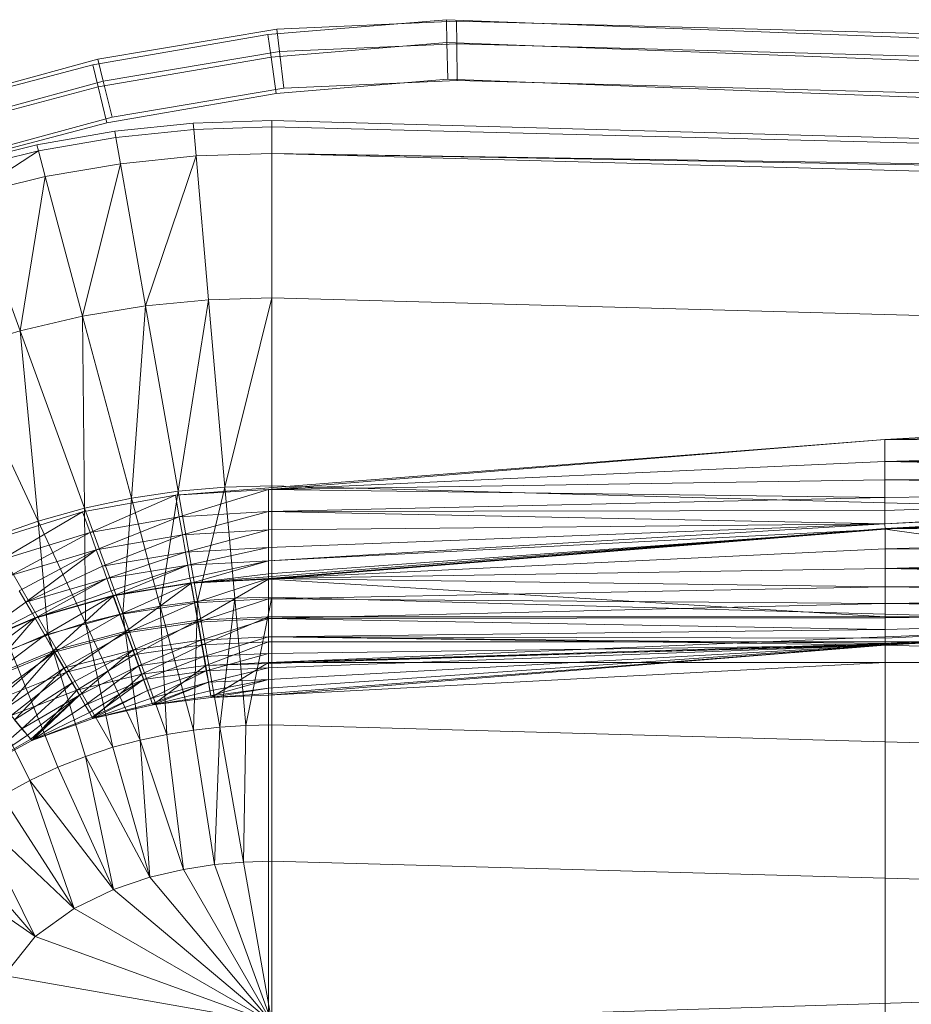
# Model space of a CAD drawing. Header units: metres. Extents: x 397.7 to 427.5, y 12.7 to 28.4.
# Tile 44 of 139: x 406.857 to 407.023, y 27.227 to 27.41. Entities that reach past the tile are written whole.
import ezdxf

# ---------------------------------------------------------------- set-up
doc = ezdxf.new("R2010")
doc.units = ezdxf.units.M
doc.layers.add('A-DETL-____-MBND', color=7, linetype='Continuous', lineweight=18)

# ---------------------------------------------------------------- blocks, each defined once
blk = doc.blocks.new('Family - Inodor P2-153281-05_CLI_AIGUA_P2')
at = {"layer": 'A-DETL-____-MBND', "color": 253, "true_color": 0xaaaaaa}
for p, q in [((0.2158, 0.38396), (0.24905, 0.38674)), ((0.2158, 0.38396), (0.24905, 0.38674)), ((0.25093, 0.38648), (0.21744, 0.38501)), ((0.25093, 0.38648), (0.21744, 0.38501)), ((0.24905, 0.38674), (0.24916, 0.38251)), ((0.24916, 0.38251), (0.24905, 0.38674)), ((0.24905, 0.38674), (0.31422, 0.38426)), ((0.24905, 0.38674), (0.31422, 0.38426)), ((0.40793, 0.38234), (0.25093, 0.38648)), ((0.25093, 0.38648), (0.25097, 0.38225)), ((0.40793, 0.38234), (0.25093, 0.38648)), ((0.25097, 0.38225), (0.25093, 0.38648)), ((0.18317, 0.37834), (0.2158, 0.38396)), ((0.18317, 0.37834), (0.2158, 0.38396)), ((0.21744, 0.38501), (0.18411, 0.3794)), ((0.21744, 0.38501), (0.18411, 0.3794)), ((0.2158, 0.38396), (0.2164, 0.37977)), ((0.2164, 0.37977), (0.2158, 0.38396)), ((0.21744, 0.38501), (0.21793, 0.3808)), ((0.21793, 0.3808), (0.21744, 0.38501)), ((0.31422, 0.38426), (0.50472, 0.37687)), ((0.31422, 0.38426), (0.50472, 0.37687)), ((0.2164, 0.37977), (0.24916, 0.38251)), ((0.2164, 0.37977), (0.24916, 0.38251)), ((0.25097, 0.38225), (0.21793, 0.3808)), ((0.25097, 0.38225), (0.21793, 0.3808)), ((0.24916, 0.38251), (0.24933, 0.37566)), ((0.24933, 0.37566), (0.24916, 0.38251)), ((0.24916, 0.38251), (0.31404, 0.38004)), ((0.24916, 0.38251), (0.31404, 0.38004)), ((0.40776, 0.37812), (0.25097, 0.38225)), ((0.25097, 0.38225), (0.25103, 0.37541)), ((0.40776, 0.37812), (0.25097, 0.38225)), ((0.25103, 0.37541), (0.25097, 0.38225)), ((0.18417, 0.37421), (0.2164, 0.37977)), ((0.18417, 0.37421), (0.2164, 0.37977)), ((0.21793, 0.3808), (0.18512, 0.37527)), ((0.21793, 0.3808), (0.18512, 0.37527)), ((0.2164, 0.37977), (0.21736, 0.37298)), ((0.21736, 0.37298), (0.2164, 0.37977)), ((0.21793, 0.3808), (0.21873, 0.37399)), ((0.21873, 0.37399), (0.21793, 0.3808)), ((0.31404, 0.38004), (0.50425, 0.37265)), ((0.31404, 0.38004), (0.50425, 0.37265)), ((0.15122, 0.3699), (0.18317, 0.37834)), ((0.15122, 0.3699), (0.18317, 0.37834)), ((0.18411, 0.3794), (0.15186, 0.3706)), ((0.18411, 0.3794), (0.15186, 0.3706)), ((0.18317, 0.37834), (0.18417, 0.37421)), ((0.18417, 0.37421), (0.18317, 0.37834)), ((0.18411, 0.3794), (0.18512, 0.37527)), ((0.18512, 0.37527), (0.18411, 0.3794)), ((0.15261, 0.36588), (0.18417, 0.37421)), ((0.15261, 0.36588), (0.18417, 0.37421)), ((0.18512, 0.37527), (0.15326, 0.36659)), ((0.18512, 0.37527), (0.15326, 0.36659)), ((0.18417, 0.37421), (0.18578, 0.36754)), ((0.18578, 0.36754), (0.18417, 0.37421)), ((0.18512, 0.37527), (0.18674, 0.3686)), ((0.18674, 0.3686), (0.18512, 0.37527)), ((0.24933, 0.37566), (0.21736, 0.37298)), ((0.24933, 0.37566), (0.21736, 0.37298)), ((0.24933, 0.37566), (0.21736, 0.37298)), ((0.21736, 0.37298), (0.24933, 0.37566)), ((0.25103, 0.37541), (0.21873, 0.37399)), ((0.25103, 0.37541), (0.21873, 0.37399)), ((0.31375, 0.3732), (0.24933, 0.37566)), ((0.31375, 0.3732), (0.24933, 0.37566)), ((0.31375, 0.3732), (0.24933, 0.37566)), ((0.24933, 0.37566), (0.31375, 0.3732)), ((0.40749, 0.37128), (0.25103, 0.37541)), ((0.40749, 0.37128), (0.25103, 0.37541)), ((0.21736, 0.37298), (0.18578, 0.36754)), ((0.21736, 0.37298), (0.18578, 0.36754)), ((0.21736, 0.37298), (0.18578, 0.36754)), ((0.18578, 0.36754), (0.21736, 0.37298)), ((0.21873, 0.37399), (0.18674, 0.3686)), ((0.21873, 0.37399), (0.18674, 0.3686)), ((0.5035, 0.36584), (0.31375, 0.3732)), ((0.5035, 0.36584), (0.31375, 0.3732)), ((0.5035, 0.36584), (0.31375, 0.3732)), ((0.31375, 0.3732), (0.5035, 0.36584)), ((0.18578, 0.36754), (0.15485, 0.35938)), ((0.18578, 0.36754), (0.15485, 0.35938)), ((0.18578, 0.36754), (0.15485, 0.35938)), ((0.15485, 0.35938), (0.18578, 0.36754)), ((0.18674, 0.3686), (0.15553, 0.36009)), ((0.18674, 0.3686), (0.15553, 0.36009)), ((0.18724, 0.36596), (0.20186, 0.36747)), ((0.20186, 0.36747), (0.21652, 0.36797)), ((0.20196, 0.36629), (0.20186, 0.36747)), ((0.21652, 0.36797), (0.21652, 0.36678)), ((0.21652, 0.36797), (0.7262, 0.35389)), ((0.1727, 0.36344), (0.18724, 0.36596)), ((0.18745, 0.36479), (0.18724, 0.36596)), ((0.20196, 0.36629), (0.18745, 0.36479)), ((0.21652, 0.36678), (0.20196, 0.36629)), ((0.20239, 0.36136), (0.20196, 0.36629)), ((0.7262, 0.35389), (0.21652, 0.36678)), ((0.21652, 0.36678), (0.21652, 0.36184)), ((0.1583, 0.35988), (0.1727, 0.36344)), ((0.17301, 0.36229), (0.1727, 0.36344)), ((0.18745, 0.36479), (0.17301, 0.36229)), ((0.1883, 0.35992), (0.18745, 0.36479)), ((0.17301, 0.36229), (0.1587, 0.35877)), ((0.17301, 0.36229), (0.16039, 0.35412)), ((0.17429, 0.35751), (0.17301, 0.36229)), ((0.20239, 0.36136), (0.1883, 0.35992)), ((0.20239, 0.36136), (0.19298, 0.33342)), ((0.21652, 0.36184), (0.20239, 0.36136)), ((0.20474, 0.33457), (0.20239, 0.36136)), ((0.7262, 0.35389), (0.21652, 0.36184)), ((0.7262, 0.35271), (0.21652, 0.36184)), ((0.7262, 0.34776), (0.21652, 0.36184)), ((0.21652, 0.33495), (0.21652, 0.36184)), ((0.1883, 0.35992), (0.17429, 0.35751)), ((0.1883, 0.35992), (0.18126, 0.3315)), ((0.19298, 0.33342), (0.1883, 0.35992)), ((0.17429, 0.35751), (0.16039, 0.35412)), ((0.17429, 0.35751), (0.16961, 0.32879)), ((0.18126, 0.3315), (0.17429, 0.35751)), ((0.16961, 0.32879), (0.16039, 0.35412)), ((0.20474, 0.33457), (0.19298, 0.33342)), ((0.20474, 0.33457), (0.19907, 0.29889)), ((0.21652, 0.33495), (0.20474, 0.33457)), ((0.20779, 0.29966), (0.20474, 0.33457)), ((0.21652, 0.33495), (0.20779, 0.29966)), ((0.7262, 0.32087), (0.21652, 0.33495)), ((0.21652, 0.29991), (0.21652, 0.33495)), ((0.19298, 0.33342), (0.18126, 0.3315)), ((0.19298, 0.33342), (0.19035, 0.29759)), ((0.19907, 0.29889), (0.19298, 0.33342)), ((0.18126, 0.3315), (0.16961, 0.32879)), ((0.19035, 0.29759), (0.18126, 0.3315)), ((0.18126, 0.3315), (0.18164, 0.29575)), ((0.16961, 0.32879), (0.15807, 0.32526)), ((0.18164, 0.29575), (0.16961, 0.32879)), ((0.16961, 0.32879), (0.17296, 0.29333)), ((0.17296, 0.29333), (0.15807, 0.32526)), ((0.44565, 0.31489), (0.33076, 0.30854)), ((0.44566, 0.31079), (0.33076, 0.30854)), ((0.44566, 0.31079), (0.33076, 0.30854)), ((0.33076, 0.30854), (0.19854, 0.29818)), ((0.33076, 0.30854), (0.21587, 0.2992)), ((0.33076, 0.30854), (0.21587, 0.2992)), ((0.44566, 0.30737), (0.33076, 0.30854)), ((0.33076, 0.30854), (0.44566, 0.30737)), ((0.33076, 0.30854), (0.33077, 0.30444)), ((0.33076, 0.30854), (0.33077, 0.30444)), ((0.44566, 0.30737), (0.33077, 0.30444)), ((0.44566, 0.30737), (0.33077, 0.30444)), ((0.33077, 0.30444), (0.21587, 0.2992)), ((0.33077, 0.30444), (0.21587, 0.2992)), ((0.44566, 0.30409), (0.33077, 0.30444)), ((0.33077, 0.30444), (0.44566, 0.30409)), ((0.33077, 0.30444), (0.44566, 0.30165)), ((0.33077, 0.30444), (0.44566, 0.30165)), ((0.33077, 0.30444), (0.33077, 0.30102)), ((0.33077, 0.30444), (0.33077, 0.30102)), ((0.33077, 0.30102), (0.21587, 0.2992)), ((0.33077, 0.30102), (0.21587, 0.2992)), ((0.44566, 0.30165), (0.33077, 0.30102)), ((0.44566, 0.30165), (0.33077, 0.30102)), ((0.44566, 0.2992), (0.33077, 0.30102)), ((0.33077, 0.30102), (0.44566, 0.2992)), ((0.33077, 0.30102), (0.33077, 0.29774)), ((0.33077, 0.30102), (0.33077, 0.29774)), ((0.21587, 0.2992), (0.19854, 0.29818)), ((0.21587, 0.2992), (0.19854, 0.29818)), ((0.20779, 0.29966), (0.19907, 0.29889)), ((0.21587, 0.2992), (0.19926, 0.29414)), ((0.21587, 0.2992), (0.19926, 0.29414)), ((0.20779, 0.29966), (0.20268, 0.27842)), ((0.21652, 0.29991), (0.20779, 0.29966)), ((0.2096, 0.27898), (0.20779, 0.29966)), ((0.33077, 0.29774), (0.21587, 0.2992)), ((0.21587, 0.2992), (0.33077, 0.29774)), ((0.21587, 0.2992), (0.21587, 0.2951)), ((0.21587, 0.2992), (0.21587, 0.2951)), ((0.7262, 0.28584), (0.21652, 0.29991)), ((0.21652, 0.27916), (0.21652, 0.29991)), ((0.44566, 0.2992), (0.33077, 0.29774)), ((0.44566, 0.2992), (0.33077, 0.29285)), ((0.44566, 0.2992), (0.33077, 0.29531)), ((0.44566, 0.2992), (0.33077, 0.29774)), ((0.44566, 0.2992), (0.33077, 0.29285)), ((0.44566, 0.2992), (0.33077, 0.29531)), ((0.19854, 0.29818), (0.18124, 0.29507)), ((0.19035, 0.29759), (0.18164, 0.29575)), ((0.19854, 0.29818), (0.18265, 0.29122)), ((0.19854, 0.29818), (0.18265, 0.29122)), ((0.19035, 0.29759), (0.18878, 0.27613)), ((0.19907, 0.29889), (0.19035, 0.29759)), ((0.19574, 0.27748), (0.19035, 0.29759)), ((0.19907, 0.29889), (0.19574, 0.27748)), ((0.19926, 0.29414), (0.19854, 0.29818)), ((0.19854, 0.29818), (0.19926, 0.29414)), ((0.20268, 0.27842), (0.19907, 0.29889)), ((0.33077, 0.29774), (0.21587, 0.2951)), ((0.33077, 0.29774), (0.21587, 0.2951)), ((0.44572, 0.2982), (0.33077, 0.29285)), ((0.44572, 0.2982), (0.33077, 0.29285)), ((0.33077, 0.29531), (0.33077, 0.29774)), ((0.33077, 0.29774), (0.33077, 0.29531)), ((0.44571, 0.29829), (0.33082, 0.29195)), ((0.44572, 0.2982), (0.33082, 0.29185)), ((0.44572, 0.2982), (0.33082, 0.29185)), ((0.18164, 0.29575), (0.17296, 0.29333)), ((0.18878, 0.27613), (0.18164, 0.29575)), ((0.18164, 0.29575), (0.1818, 0.27436)), ((0.18124, 0.29507), (0.16404, 0.28969)), ((0.18124, 0.29507), (0.16609, 0.28614)), ((0.18124, 0.29507), (0.16609, 0.28614)), ((0.18265, 0.29122), (0.18124, 0.29507)), ((0.18124, 0.29507), (0.18265, 0.29122)), ((0.19926, 0.29414), (0.18265, 0.29122)), ((0.19926, 0.29414), (0.18265, 0.29122)), ((0.19926, 0.29414), (0.18381, 0.28801)), ((0.19926, 0.29414), (0.18381, 0.28801)), ((0.21587, 0.2951), (0.19926, 0.29414)), ((0.21587, 0.2951), (0.19926, 0.29414)), ((0.19985, 0.29078), (0.19926, 0.29414)), ((0.19926, 0.29414), (0.19985, 0.29078)), ((0.21587, 0.2951), (0.19985, 0.29078)), ((0.21587, 0.2951), (0.19985, 0.29078)), ((0.33077, 0.29531), (0.21587, 0.2951)), ((0.33077, 0.29531), (0.21587, 0.2951)), ((0.33077, 0.29285), (0.21587, 0.2951)), ((0.21587, 0.2951), (0.33077, 0.29285)), ((0.21587, 0.2951), (0.21587, 0.29168)), ((0.21587, 0.2951), (0.21587, 0.29168)), ((0.33077, 0.29285), (0.33077, 0.29531)), ((0.33077, 0.29531), (0.33077, 0.29285)), ((0.44571, 0.29452), (0.33082, 0.29195)), ((0.44571, 0.29452), (0.33082, 0.29195)), ((0.17296, 0.29333), (0.16433, 0.29031)), ((0.1818, 0.27436), (0.17296, 0.29333)), ((0.17296, 0.29333), (0.17482, 0.27214)), ((0.21587, 0.29168), (0.19985, 0.29078)), ((0.21587, 0.29168), (0.19985, 0.29078)), ((0.21587, 0.29168), (0.20042, 0.28755)), ((0.21587, 0.29168), (0.20042, 0.28755)), ((0.33082, 0.29195), (0.20142, 0.28184)), ((0.33077, 0.29285), (0.21587, 0.29168)), ((0.33077, 0.29285), (0.21587, 0.28596)), ((0.33077, 0.29285), (0.21587, 0.2884)), ((0.33077, 0.29285), (0.21587, 0.29168)), ((0.33077, 0.29285), (0.21587, 0.28596)), ((0.33077, 0.29285), (0.21587, 0.2884)), ((0.33082, 0.29195), (0.21587, 0.28261)), ((0.33082, 0.29195), (0.21587, 0.28261)), ((0.33082, 0.29185), (0.21587, 0.28596)), ((0.33082, 0.29185), (0.21587, 0.28351)), ((0.33082, 0.29185), (0.21587, 0.28596)), ((0.33082, 0.29185), (0.21587, 0.28351)), ((0.21587, 0.2884), (0.21587, 0.29168)), ((0.21587, 0.29168), (0.21587, 0.2884)), ((0.33082, 0.29185), (0.21593, 0.28251)), ((0.33082, 0.29185), (0.21593, 0.28251)), ((0.33082, 0.29185), (0.33077, 0.29285)), ((0.33077, 0.29285), (0.33082, 0.29185)), ((0.44571, 0.29086), (0.33082, 0.29195)), ((0.33082, 0.29195), (0.44571, 0.29086)), ((0.33082, 0.29195), (0.33082, 0.28818)), ((0.33082, 0.29195), (0.33082, 0.28818)), ((0.44571, 0.27553), (0.33082, 0.29185)), ((0.33082, 0.29185), (0.33082, 0.27553)), ((0.33082, 0.29185), (0.44571, 0.27553)), ((0.33082, 0.29185), (0.33082, 0.27553)), ((0.17482, 0.27214), (0.16433, 0.29031)), ((0.18265, 0.29122), (0.16609, 0.28614)), ((0.18265, 0.29122), (0.16609, 0.28614)), ((0.18265, 0.29122), (0.1678, 0.28318)), ((0.18265, 0.29122), (0.1678, 0.28318)), ((0.18381, 0.28801), (0.18265, 0.29122)), ((0.18265, 0.29122), (0.18381, 0.28801)), ((0.19985, 0.29078), (0.18381, 0.28801)), ((0.19985, 0.29078), (0.18381, 0.28801)), ((0.19985, 0.29078), (0.18494, 0.28492)), ((0.19985, 0.29078), (0.18494, 0.28492)), ((0.20042, 0.28755), (0.19985, 0.29078)), ((0.19985, 0.29078), (0.20042, 0.28755)), ((0.44571, 0.29086), (0.33082, 0.28818)), ((0.44571, 0.29086), (0.33082, 0.28818)), ((0.18381, 0.28801), (0.1678, 0.28318)), ((0.18381, 0.28801), (0.1678, 0.28318)), ((0.18381, 0.28801), (0.16944, 0.28034)), ((0.18381, 0.28801), (0.16944, 0.28034)), ((0.18381, 0.28801), (0.17066, 0.27823)), ((0.18381, 0.28801), (0.17066, 0.27823)), ((0.18494, 0.28492), (0.18381, 0.28801)), ((0.18381, 0.28801), (0.18494, 0.28492)), ((0.21587, 0.2884), (0.20042, 0.28755)), ((0.21587, 0.2884), (0.20042, 0.28755)), ((0.21587, 0.2884), (0.20085, 0.28515)), ((0.21587, 0.2884), (0.20085, 0.28515)), ((0.21587, 0.28596), (0.21587, 0.2884)), ((0.21587, 0.2884), (0.21587, 0.28596)), ((0.33082, 0.28818), (0.21587, 0.28261)), ((0.33082, 0.28818), (0.21587, 0.28261)), ((0.44571, 0.28743), (0.33082, 0.28818)), ((0.33082, 0.28818), (0.44571, 0.28743)), ((0.33082, 0.28818), (0.33082, 0.28452)), ((0.33082, 0.28818), (0.33082, 0.28452)), ((0.20042, 0.28755), (0.18494, 0.28492)), ((0.20042, 0.28755), (0.18494, 0.28492)), ((0.20042, 0.28755), (0.18577, 0.28263)), ((0.20042, 0.28755), (0.18577, 0.28263)), ((0.20085, 0.28515), (0.20042, 0.28755)), ((0.20042, 0.28755), (0.20085, 0.28515)), ((0.44571, 0.28743), (0.33082, 0.28452)), ((0.44571, 0.28743), (0.33082, 0.28452)), ((0.18494, 0.28492), (0.17066, 0.27823)), ((0.18494, 0.28492), (0.17066, 0.27823)), ((0.18577, 0.28263), (0.18494, 0.28492)), ((0.18494, 0.28492), (0.18577, 0.28263)), ((0.20085, 0.28515), (0.18577, 0.28263)), ((0.20085, 0.28515), (0.18577, 0.28263)), ((0.20085, 0.28515), (0.18661, 0.28033)), ((0.20085, 0.28515), (0.18661, 0.28033)), ((0.20085, 0.28515), (0.187, 0.27941)), ((0.20085, 0.28515), (0.187, 0.27941)), ((0.21587, 0.28596), (0.20085, 0.28515)), ((0.21587, 0.28596), (0.20085, 0.28515)), ((0.20127, 0.28273), (0.20085, 0.28515)), ((0.20085, 0.28515), (0.20127, 0.28273)), ((0.21587, 0.28596), (0.20127, 0.28273)), ((0.21587, 0.28596), (0.20127, 0.28273)), ((0.21587, 0.28596), (0.2015, 0.28176)), ((0.21587, 0.28596), (0.2015, 0.28176)), ((0.21587, 0.28351), (0.21587, 0.28596)), ((0.21587, 0.28596), (0.21587, 0.28351)), ((0.33082, 0.28452), (0.21587, 0.28261)), ((0.33082, 0.28452), (0.21587, 0.28261)), ((0.44571, 0.28433), (0.33082, 0.28452)), ((0.33082, 0.28452), (0.44571, 0.28433)), ((0.33082, 0.28452), (0.44571, 0.28165)), ((0.33082, 0.28452), (0.33082, 0.28109)), ((0.33082, 0.28452), (0.44571, 0.28165)), ((0.33082, 0.28452), (0.33082, 0.28109)), ((0.18577, 0.28263), (0.17066, 0.27823)), ((0.18577, 0.28263), (0.17066, 0.27823)), ((0.18577, 0.28263), (0.17189, 0.27611)), ((0.18577, 0.28263), (0.17189, 0.27611)), ((0.18577, 0.28263), (0.17243, 0.27527)), ((0.18577, 0.28263), (0.17243, 0.27527)), ((0.18661, 0.28033), (0.18577, 0.28263)), ((0.18577, 0.28263), (0.18661, 0.28033)), ((0.20127, 0.28273), (0.187, 0.27941)), ((0.20127, 0.28273), (0.187, 0.27941)), ((0.2015, 0.28176), (0.20127, 0.28273)), ((0.20127, 0.28273), (0.2015, 0.28176)), ((0.21587, 0.28261), (0.20142, 0.28184)), ((0.21587, 0.28261), (0.20142, 0.28184)), ((0.21587, 0.28351), (0.2015, 0.28176)), ((0.21587, 0.28351), (0.2015, 0.28176)), ((0.21593, 0.28251), (0.2015, 0.28176)), ((0.21593, 0.28251), (0.2015, 0.28176)), ((0.21587, 0.28261), (0.20208, 0.27813)), ((0.21587, 0.28261), (0.20208, 0.27813)), ((0.21593, 0.28251), (0.20271, 0.27488)), ((0.21593, 0.28251), (0.20271, 0.27488)), ((0.7256, 0.28259), (0.2042, 0.26645)), ((0.21593, 0.28251), (0.21587, 0.28351)), ((0.21587, 0.28351), (0.21593, 0.28251)), ((0.33082, 0.28109), (0.21587, 0.28261)), ((0.21587, 0.28261), (0.33082, 0.28109)), ((0.21587, 0.28261), (0.21587, 0.27883)), ((0.21587, 0.28261), (0.21587, 0.27883)), ((0.7256, 0.28259), (0.21593, 0.26697)), ((0.7256, 0.28259), (0.21593, 0.26697)), ((0.33082, 0.27553), (0.21593, 0.28251)), ((0.21593, 0.28251), (0.33082, 0.27553)), ((0.21593, 0.28251), (0.21593, 0.27553)), ((0.21593, 0.28251), (0.21593, 0.27553)), ((0.20142, 0.28184), (0.18691, 0.27948)), ((0.2015, 0.28176), (0.187, 0.27941)), ((0.2015, 0.28176), (0.187, 0.27941)), ((0.20142, 0.28184), (0.1882, 0.27593)), ((0.20142, 0.28184), (0.1882, 0.27593)), ((0.2015, 0.28176), (0.18939, 0.27285)), ((0.2015, 0.28176), (0.18939, 0.27285)), ((0.20208, 0.27813), (0.20142, 0.28184)), ((0.20142, 0.28184), (0.20208, 0.27813)), ((0.20271, 0.27488), (0.2015, 0.28176)), ((0.2015, 0.28176), (0.20271, 0.27488)), ((0.33082, 0.28109), (0.21587, 0.27883)), ((0.33082, 0.28109), (0.21587, 0.27883)), ((0.44571, 0.28165), (0.33082, 0.28109)), ((0.44571, 0.28165), (0.33082, 0.28109)), ((0.44571, 0.27948), (0.33082, 0.28109)), ((0.33082, 0.28109), (0.44571, 0.27948)), ((0.33082, 0.28109), (0.33082, 0.27799)), ((0.33082, 0.28109), (0.33082, 0.27799)), ((0.17066, 0.27823), (0.16944, 0.28034)), ((0.16944, 0.28034), (0.17066, 0.27823)), ((0.18691, 0.27948), (0.17234, 0.27532)), ((0.18661, 0.28033), (0.17243, 0.27527)), ((0.18661, 0.28033), (0.17243, 0.27527)), ((0.187, 0.27941), (0.17243, 0.27527)), ((0.187, 0.27941), (0.17243, 0.27527)), ((0.18691, 0.27948), (0.17422, 0.27206)), ((0.18691, 0.27948), (0.17422, 0.27206)), ((0.187, 0.27941), (0.17592, 0.26923)), ((0.187, 0.27941), (0.17592, 0.26923)), ((0.187, 0.27941), (0.18661, 0.28033)), ((0.18661, 0.28033), (0.187, 0.27941)), ((0.1882, 0.27593), (0.18691, 0.27948)), ((0.18691, 0.27948), (0.1882, 0.27593)), ((0.18939, 0.27285), (0.187, 0.27941)), ((0.187, 0.27941), (0.18939, 0.27285)), ((0.21587, 0.27883), (0.20208, 0.27813)), ((0.21587, 0.27883), (0.20208, 0.27813)), ((0.2096, 0.27898), (0.20268, 0.27842)), ((0.21587, 0.27883), (0.20272, 0.27452)), ((0.21587, 0.27883), (0.20272, 0.27452)), ((0.2096, 0.27898), (0.20681, 0.25495)), ((0.21652, 0.27916), (0.2096, 0.27898)), ((0.21167, 0.25528), (0.2096, 0.27898)), ((0.21652, 0.27916), (0.21167, 0.25528)), ((0.33082, 0.27799), (0.21587, 0.27883)), ((0.21587, 0.27883), (0.33082, 0.27799)), ((0.21587, 0.27883), (0.21587, 0.27518)), ((0.21587, 0.27883), (0.21587, 0.27518)), ((0.7262, 0.26508), (0.21652, 0.27916)), ((0.21652, 0.25539), (0.21652, 0.27916)), ((0.44571, 0.27948), (0.33082, 0.27799)), ((0.44571, 0.27948), (0.33082, 0.27799)), ((0.17066, 0.27823), (0.15796, 0.26903)), ((0.17066, 0.27823), (0.15796, 0.26903)), ((0.17189, 0.27611), (0.17066, 0.27823)), ((0.17066, 0.27823), (0.17189, 0.27611)), ((0.20208, 0.27813), (0.1882, 0.27593)), ((0.20208, 0.27813), (0.1882, 0.27593)), ((0.19574, 0.27748), (0.18878, 0.27613)), ((0.20208, 0.27813), (0.18945, 0.2725)), ((0.20208, 0.27813), (0.18945, 0.2725)), ((0.20268, 0.27842), (0.19574, 0.27748)), ((0.20192, 0.2544), (0.19574, 0.27748)), ((0.19574, 0.27748), (0.19698, 0.2536)), ((0.20268, 0.27842), (0.20192, 0.2544)), ((0.20272, 0.27452), (0.20208, 0.27813)), ((0.20208, 0.27813), (0.20272, 0.27452)), ((0.20681, 0.25495), (0.20268, 0.27842)), ((0.33082, 0.27799), (0.21587, 0.27518)), ((0.33082, 0.27799), (0.21587, 0.27518)), ((0.44571, 0.27788), (0.33082, 0.27799)), ((0.33082, 0.27799), (0.44571, 0.27788)), ((0.33082, 0.27799), (0.44571, 0.2769)), ((0.33082, 0.27799), (0.44571, 0.2769)), ((0.33082, 0.27799), (0.44571, 0.27659)), ((0.33082, 0.27799), (0.44571, 0.27659)), ((0.33082, 0.27799), (0.33082, 0.27531)), ((0.33082, 0.27799), (0.33082, 0.27531)), ((0.17234, 0.27532), (0.15785, 0.26907)), ((0.17189, 0.27611), (0.15796, 0.26903)), ((0.17189, 0.27611), (0.15796, 0.26903)), ((0.17243, 0.27527), (0.15796, 0.26903)), ((0.17243, 0.27527), (0.15796, 0.26903)), ((0.17234, 0.27532), (0.16028, 0.26618)), ((0.17234, 0.27532), (0.16028, 0.26618)), ((0.17243, 0.27527), (0.16244, 0.26369)), ((0.17243, 0.27527), (0.16244, 0.26369)), ((0.17243, 0.27527), (0.17189, 0.27611)), ((0.17189, 0.27611), (0.17243, 0.27527)), ((0.17422, 0.27206), (0.17234, 0.27532)), ((0.17234, 0.27532), (0.17422, 0.27206)), ((0.17592, 0.26923), (0.17243, 0.27527)), ((0.17243, 0.27527), (0.17592, 0.26923)), ((0.1882, 0.27593), (0.17422, 0.27206)), ((0.1882, 0.27593), (0.17422, 0.27206)), ((0.1882, 0.27593), (0.17605, 0.26889)), ((0.1882, 0.27593), (0.17605, 0.26889)), ((0.18878, 0.27613), (0.1818, 0.27436)), ((0.18945, 0.2725), (0.1882, 0.27593)), ((0.1882, 0.27593), (0.18945, 0.2725)), ((0.19698, 0.2536), (0.18878, 0.27613)), ((0.18878, 0.27613), (0.19198, 0.25254)), ((0.21593, 0.27553), (0.20271, 0.27488)), ((0.21593, 0.27553), (0.20271, 0.27488)), ((0.21587, 0.27518), (0.20272, 0.27452)), ((0.21587, 0.27518), (0.20272, 0.27452)), ((0.21587, 0.27518), (0.20331, 0.27114)), ((0.21587, 0.27518), (0.20331, 0.27114)), ((0.21593, 0.27553), (0.20352, 0.27028)), ((0.21593, 0.27553), (0.20352, 0.27028)), ((0.33082, 0.27531), (0.21587, 0.27518)), ((0.33082, 0.27531), (0.21587, 0.27518)), ((0.33082, 0.27314), (0.21587, 0.27518)), ((0.21587, 0.27518), (0.33082, 0.27314)), ((0.21587, 0.27518), (0.21587, 0.27175)), ((0.21587, 0.27518), (0.21587, 0.27175)), ((0.44571, 0.27659), (0.21593, 0.26697)), ((0.44571, 0.27659), (0.21593, 0.26697)), ((0.33082, 0.27553), (0.21593, 0.27553)), ((0.33082, 0.27553), (0.21593, 0.27553)), ((0.21593, 0.27553), (0.21593, 0.27086)), ((0.21593, 0.27553), (0.21593, 0.27086)), ((0.44571, 0.27659), (0.33082, 0.27024)), ((0.44571, 0.27659), (0.33082, 0.27024)), ((0.44571, 0.27659), (0.33082, 0.27024)), ((0.44571, 0.27659), (0.33082, 0.27531)), ((0.44571, 0.27659), (0.33082, 0.27314)), ((0.44571, 0.27659), (0.33082, 0.27531)), ((0.44571, 0.27659), (0.33082, 0.27154)), ((0.44571, 0.27659), (0.33082, 0.27314)), ((0.44571, 0.27659), (0.33082, 0.27056)), ((0.44571, 0.27659), (0.33082, 0.27154)), ((0.44571, 0.27659), (0.33082, 0.27024)), ((0.44571, 0.27659), (0.33082, 0.27056)), ((0.44571, 0.27553), (0.33082, 0.27553)), ((0.44571, 0.27553), (0.33082, 0.27553)), ((0.33082, 0.27553), (0.33082, 0.27086)), ((0.33082, 0.27553), (0.33082, 0.27086)), ((0.33082, 0.27314), (0.33082, 0.27531)), ((0.33082, 0.27531), (0.33082, 0.27314)), ((0.1818, 0.27436), (0.17482, 0.27214)), ((0.19198, 0.25254), (0.1818, 0.27436)), ((0.1818, 0.27436), (0.18692, 0.25119)), ((0.20271, 0.27488), (0.18939, 0.27285)), ((0.20271, 0.27488), (0.18939, 0.27285)), ((0.20272, 0.27452), (0.18945, 0.2725)), ((0.20272, 0.27452), (0.18945, 0.2725)), ((0.20272, 0.27452), (0.19063, 0.26927)), ((0.20272, 0.27452), (0.19063, 0.26927)), ((0.20271, 0.27488), (0.19099, 0.26846)), ((0.20271, 0.27488), (0.19099, 0.26846)), ((0.20352, 0.27028), (0.20271, 0.27488)), ((0.20271, 0.27488), (0.20352, 0.27028)), ((0.20331, 0.27114), (0.20272, 0.27452)), ((0.20272, 0.27452), (0.20331, 0.27114)), ((0.17422, 0.27206), (0.16028, 0.26618)), ((0.17422, 0.27206), (0.16028, 0.26618)), ((0.17422, 0.27206), (0.16263, 0.26338)), ((0.17422, 0.27206), (0.16263, 0.26338)), ((0.17482, 0.27214), (0.16785, 0.26942)), ((0.17605, 0.26889), (0.17422, 0.27206)), ((0.17422, 0.27206), (0.17605, 0.26889)), ((0.18692, 0.25119), (0.17482, 0.27214)), ((0.17482, 0.27214), (0.18179, 0.24951)), ((0.18939, 0.27285), (0.17592, 0.26923)), ((0.18939, 0.27285), (0.17592, 0.26923)), ((0.18945, 0.2725), (0.17605, 0.26889)), ((0.18945, 0.2725), (0.17605, 0.26889)), ((0.18945, 0.2725), (0.17777, 0.26592)), ((0.18945, 0.2725), (0.17777, 0.26592)), ((0.18939, 0.27285), (0.17826, 0.26518)), ((0.18939, 0.27285), (0.17826, 0.26518)), ((0.19099, 0.26846), (0.18939, 0.27285)), ((0.18939, 0.27285), (0.19099, 0.26846)), ((0.19063, 0.26927), (0.18945, 0.2725)), ((0.18945, 0.2725), (0.19063, 0.26927)), ((0.21587, 0.27175), (0.20331, 0.27114)), ((0.21587, 0.27175), (0.20331, 0.27114)), ((0.21587, 0.27175), (0.20385, 0.26809)), ((0.21587, 0.27175), (0.20385, 0.26809)), ((0.33082, 0.27314), (0.21587, 0.27175)), ((0.33082, 0.27314), (0.21587, 0.27175)), ((0.33082, 0.27154), (0.21587, 0.27175)), ((0.21587, 0.27175), (0.33082, 0.27154)), ((0.21587, 0.27175), (0.33082, 0.27056)), ((0.21587, 0.27175), (0.33082, 0.27056)), ((0.21587, 0.27175), (0.33082, 0.27024)), ((0.21587, 0.27175), (0.33082, 0.27024)), ((0.21587, 0.27175), (0.21587, 0.26864)), ((0.21587, 0.27175), (0.21587, 0.26864)), ((0.33082, 0.27154), (0.33082, 0.27314)), ((0.33082, 0.27314), (0.33082, 0.27154)), ((0.33082, 0.27056), (0.33082, 0.27154)), ((0.33082, 0.27154), (0.33082, 0.27056)), ((0.20331, 0.27114), (0.19063, 0.26927)), ((0.20331, 0.27114), (0.19063, 0.26927)), ((0.20352, 0.27028), (0.19099, 0.26846)), ((0.20352, 0.27028), (0.19099, 0.26846)), ((0.20331, 0.27114), (0.19169, 0.26636)), ((0.20331, 0.27114), (0.19169, 0.26636)), ((0.20352, 0.27028), (0.19232, 0.2648)), ((0.20352, 0.27028), (0.19232, 0.2648)), ((0.20385, 0.26809), (0.20331, 0.27114)), ((0.20331, 0.27114), (0.20385, 0.26809)), ((0.21593, 0.27086), (0.20352, 0.27028)), ((0.21593, 0.27086), (0.20352, 0.27028)), ((0.2042, 0.26645), (0.20352, 0.27028)), ((0.20352, 0.27028), (0.2042, 0.26645)), ((0.21593, 0.27086), (0.2042, 0.26645)), ((0.21593, 0.27086), (0.2042, 0.26645)), ((0.33082, 0.27024), (0.21587, 0.2609)), ((0.33082, 0.27024), (0.21587, 0.2609)), ((0.33082, 0.27024), (0.21587, 0.26864)), ((0.33082, 0.27024), (0.21587, 0.26597)), ((0.33082, 0.27024), (0.21587, 0.26864)), ((0.33082, 0.27024), (0.21587, 0.2638)), ((0.33082, 0.27024), (0.21587, 0.26597)), ((0.33082, 0.27024), (0.21587, 0.2622)), ((0.33082, 0.27024), (0.21587, 0.2638)), ((0.33082, 0.27024), (0.21587, 0.26122)), ((0.33082, 0.27024), (0.21587, 0.2622)), ((0.33082, 0.27024), (0.21587, 0.2609)), ((0.33082, 0.27024), (0.21587, 0.26122)), ((0.33082, 0.27086), (0.21593, 0.27086)), ((0.33082, 0.27086), (0.21593, 0.27086)), ((0.21593, 0.26697), (0.21593, 0.27086)), ((0.21593, 0.27086), (0.21593, 0.26697)), ((0.33082, 0.27024), (0.21593, 0.26697)), ((0.33082, 0.27024), (0.21593, 0.26697)), ((0.44571, 0.27086), (0.33082, 0.27086)), ((0.44571, 0.27086), (0.33082, 0.27086)), ((0.33082, 0.26697), (0.33082, 0.27086)), ((0.33082, 0.27086), (0.33082, 0.26697)), ((0.33082, 0.27024), (0.33082, 0.27056)), ((0.33082, 0.27056), (0.33082, 0.27024)), ((0.33082, 0.26697), (0.33082, 0.27024)), ((0.44571, 0.26697), (0.33082, 0.27024)), ((0.44571, 0.26697), (0.33082, 0.27024)), ((0.17592, 0.26923), (0.16244, 0.26369)), ((0.17592, 0.26923), (0.16244, 0.26369)), ((0.17605, 0.26889), (0.16263, 0.26338)), ((0.17605, 0.26889), (0.16263, 0.26338)), ((0.17605, 0.26889), (0.16483, 0.26075)), ((0.17605, 0.26889), (0.16483, 0.26075)), ((0.17592, 0.26923), (0.16545, 0.26011)), ((0.17592, 0.26923), (0.16545, 0.26011)), ((0.17605, 0.26889), (0.16682, 0.25837)), ((0.17605, 0.26889), (0.16682, 0.25837)), ((0.16785, 0.26942), (0.17661, 0.24748)), ((0.17826, 0.26518), (0.17592, 0.26923)), ((0.17592, 0.26923), (0.17826, 0.26518)), ((0.17777, 0.26592), (0.17605, 0.26889)), ((0.17605, 0.26889), (0.17777, 0.26592)), ((0.19063, 0.26927), (0.17777, 0.26592)), ((0.19063, 0.26927), (0.17777, 0.26592)), ((0.19099, 0.26846), (0.17826, 0.26518)), ((0.19099, 0.26846), (0.17826, 0.26518)), ((0.19063, 0.26927), (0.17932, 0.26323)), ((0.19063, 0.26927), (0.17932, 0.26323)), ((0.19099, 0.26846), (0.18021, 0.26181)), ((0.19099, 0.26846), (0.18021, 0.26181)), ((0.19063, 0.26927), (0.18066, 0.26091)), ((0.19063, 0.26927), (0.18066, 0.26091)), ((0.19169, 0.26636), (0.19063, 0.26927)), ((0.19063, 0.26927), (0.19169, 0.26636)), ((0.19232, 0.2648), (0.19099, 0.26846)), ((0.19099, 0.26846), (0.19232, 0.2648)), ((0.20385, 0.26809), (0.19169, 0.26636)), ((0.20385, 0.26809), (0.19169, 0.26636)), ((0.20385, 0.26809), (0.1926, 0.26384)), ((0.20385, 0.26809), (0.1926, 0.26384)), ((0.21587, 0.26864), (0.20385, 0.26809)), ((0.21587, 0.26864), (0.20385, 0.26809)), ((0.20431, 0.26545), (0.20385, 0.26809)), ((0.20385, 0.26809), (0.20431, 0.26545)), ((0.21587, 0.26864), (0.20431, 0.26545)), ((0.21587, 0.26864), (0.20431, 0.26545)), ((0.21587, 0.26597), (0.21587, 0.26864)), ((0.21587, 0.26864), (0.21587, 0.26597)), ((0.16093, 0.26617), (0.1714, 0.24503)), ((0.19169, 0.26636), (0.18066, 0.26091)), ((0.19169, 0.26636), (0.18066, 0.26091)), ((0.19169, 0.26636), (0.18174, 0.25903)), ((0.19169, 0.26636), (0.18174, 0.25903)), ((0.1926, 0.26384), (0.19169, 0.26636)), ((0.19169, 0.26636), (0.1926, 0.26384)), ((0.2042, 0.26645), (0.19232, 0.2648)), ((0.2042, 0.26645), (0.19232, 0.2648)), ((0.2042, 0.26645), (0.19232, 0.2648)), ((0.2042, 0.26645), (0.19434, 0.25908)), ((0.2042, 0.26645), (0.19434, 0.25908)), ((0.21593, 0.26697), (0.2042, 0.26645)), ((0.21593, 0.26697), (0.2042, 0.26645)), ((0.21593, 0.26697), (0.2042, 0.26645)), ((0.21593, 0.26697), (0.2042, 0.26645)), ((0.20519, 0.26047), (0.2042, 0.26645)), ((0.2042, 0.26645), (0.20519, 0.26047)), ((0.21593, 0.26697), (0.20519, 0.26047)), ((0.21593, 0.26697), (0.20519, 0.26047)), ((0.33082, 0.26697), (0.21587, 0.2609)), ((0.21587, 0.2609), (0.21593, 0.26697)), ((0.21587, 0.2609), (0.33082, 0.26697)), ((0.33082, 0.26697), (0.21587, 0.2609)), ((0.21587, 0.2609), (0.21593, 0.26697)), ((0.21587, 0.2609), (0.33082, 0.26697)), ((0.21593, 0.26697), (0.21587, 0.2609)), ((0.21593, 0.26697), (0.33082, 0.26697)), ((0.33082, 0.26697), (0.21593, 0.26697)), ((0.33082, 0.26697), (0.21593, 0.26697)), ((0.21593, 0.26697), (0.33082, 0.26697)), ((0.33082, 0.26697), (0.21593, 0.26697)), ((0.21593, 0.13288), (0.21593, 0.26697)), ((0.21593, 0.26697), (0.21593, 0.13288)), ((0.44571, 0.26697), (0.33082, 0.26697)), ((0.44571, 0.26697), (0.33082, 0.26697)), ((0.33082, 0.26697), (0.33082, 0.13288)), ((0.33082, 0.26697), (0.33082, 0.13288)), ((0.33082, 0.26697), (0.44571, 0.26697)), ((0.44571, 0.26697), (0.33082, 0.26697)), ((0.33082, 0.26697), (0.33082, 0.13288)), ((0.33082, 0.26697), (0.33082, 0.13288)), ((0.17826, 0.26518), (0.16545, 0.26011)), ((0.17826, 0.26518), (0.16545, 0.26011)), ((0.17777, 0.26592), (0.16682, 0.25837)), ((0.17777, 0.26592), (0.16682, 0.25837)), ((0.17826, 0.26518), (0.16795, 0.25712)), ((0.17826, 0.26518), (0.16795, 0.25712)), ((0.17777, 0.26592), (0.16855, 0.25632)), ((0.17777, 0.26592), (0.16855, 0.25632)), ((0.17932, 0.26323), (0.17777, 0.26592)), ((0.17777, 0.26592), (0.17932, 0.26323)), ((0.18021, 0.26181), (0.17826, 0.26518)), ((0.17826, 0.26518), (0.18021, 0.26181)), ((0.19232, 0.2648), (0.18021, 0.26181)), ((0.19232, 0.2648), (0.18021, 0.26181)), ((0.19232, 0.2648), (0.18021, 0.26181)), ((0.19232, 0.2648), (0.18319, 0.25653)), ((0.19232, 0.2648), (0.18319, 0.25653)), ((0.19434, 0.25908), (0.19232, 0.2648)), ((0.19232, 0.2648), (0.19434, 0.25908)), ((0.20431, 0.26545), (0.1926, 0.26384)), ((0.20431, 0.26545), (0.1926, 0.26384)), ((0.20431, 0.26545), (0.19335, 0.2618)), ((0.20431, 0.26545), (0.19335, 0.2618)), ((0.20431, 0.26545), (0.19389, 0.2603)), ((0.20431, 0.26545), (0.19389, 0.2603)), ((0.21587, 0.26597), (0.20431, 0.26545)), ((0.21587, 0.26597), (0.20431, 0.26545)), ((0.20469, 0.26332), (0.20431, 0.26545)), ((0.20431, 0.26545), (0.20469, 0.26332)), ((0.21587, 0.26597), (0.20469, 0.26332)), ((0.21587, 0.26597), (0.20469, 0.26332)), ((0.21587, 0.2638), (0.21587, 0.26597)), ((0.21587, 0.26597), (0.21587, 0.2638)), ((0.17932, 0.26323), (0.16855, 0.25632)), ((0.17932, 0.26323), (0.16855, 0.25632)), ((0.17932, 0.26323), (0.16994, 0.25466)), ((0.17932, 0.26323), (0.16994, 0.25466)), ((0.18066, 0.26091), (0.17932, 0.26323)), ((0.17932, 0.26323), (0.18066, 0.26091)), ((0.1926, 0.26384), (0.18174, 0.25903)), ((0.1926, 0.26384), (0.18174, 0.25903)), ((0.1926, 0.26384), (0.18254, 0.25765)), ((0.1926, 0.26384), (0.18254, 0.25765)), ((0.1926, 0.26384), (0.18303, 0.2568)), ((0.1926, 0.26384), (0.18303, 0.2568)), ((0.19335, 0.2618), (0.1926, 0.26384)), ((0.1926, 0.26384), (0.19335, 0.2618)), ((0.20469, 0.26332), (0.19389, 0.2603)), ((0.20469, 0.26332), (0.19389, 0.2603)), ((0.20469, 0.26332), (0.19423, 0.25938)), ((0.20469, 0.26332), (0.19423, 0.25938)), ((0.20469, 0.26332), (0.19434, 0.25908)), ((0.20469, 0.26332), (0.19434, 0.25908)), ((0.21587, 0.2638), (0.20469, 0.26332)), ((0.21587, 0.2638), (0.20469, 0.26332)), ((0.20497, 0.26174), (0.20469, 0.26332)), ((0.20469, 0.26332), (0.20497, 0.26174)), ((0.21587, 0.2638), (0.20497, 0.26174)), ((0.21587, 0.2638), (0.20497, 0.26174)), ((0.21587, 0.2638), (0.20514, 0.26077)), ((0.21587, 0.2638), (0.20514, 0.26077)), ((0.21587, 0.2622), (0.21587, 0.2638)), ((0.21587, 0.2638), (0.21587, 0.2622)), ((0.18021, 0.26181), (0.16795, 0.25712)), ((0.18021, 0.26181), (0.16795, 0.25712)), ((0.18021, 0.26181), (0.16795, 0.25712)), ((0.18066, 0.26091), (0.16994, 0.25466)), ((0.18066, 0.26091), (0.16994, 0.25466)), ((0.18066, 0.26091), (0.17097, 0.25343)), ((0.18066, 0.26091), (0.17097, 0.25343)), ((0.18066, 0.26091), (0.1716, 0.25268)), ((0.18066, 0.26091), (0.1716, 0.25268)), ((0.18021, 0.26181), (0.1718, 0.25244)), ((0.18021, 0.26181), (0.1718, 0.25244)), ((0.18066, 0.26091), (0.1718, 0.25244)), ((0.18066, 0.26091), (0.1718, 0.25244)), ((0.18319, 0.25653), (0.18021, 0.26181)), ((0.18021, 0.26181), (0.18319, 0.25653)), ((0.18174, 0.25903), (0.18066, 0.26091)), ((0.18066, 0.26091), (0.18174, 0.25903)), ((0.19335, 0.2618), (0.18303, 0.2568)), ((0.19335, 0.2618), (0.18303, 0.2568)), ((0.19335, 0.2618), (0.18319, 0.25653)), ((0.19335, 0.2618), (0.18319, 0.25653)), ((0.19389, 0.2603), (0.19335, 0.2618)), ((0.19335, 0.2618), (0.19389, 0.2603)), ((0.20497, 0.26174), (0.19434, 0.25908)), ((0.20497, 0.26174), (0.19434, 0.25908)), ((0.20514, 0.26077), (0.19434, 0.25908)), ((0.20514, 0.26077), (0.19434, 0.25908)), ((0.20514, 0.26077), (0.20497, 0.26174)), ((0.20497, 0.26174), (0.20514, 0.26077)), ((0.21587, 0.2622), (0.20514, 0.26077)), ((0.21587, 0.2622), (0.20514, 0.26077)), ((0.20519, 0.26047), (0.20514, 0.26077)), ((0.20514, 0.26077), (0.20519, 0.26047)), ((0.21587, 0.2622), (0.20519, 0.26047)), ((0.21587, 0.2622), (0.20519, 0.26047)), ((0.21587, 0.26122), (0.20519, 0.26047)), ((0.21587, 0.26122), (0.20519, 0.26047)), ((0.21587, 0.2609), (0.20519, 0.26047)), ((0.21587, 0.2609), (0.20519, 0.26047)), ((0.21587, 0.2609), (0.20519, 0.26047)), ((0.21587, 0.2609), (0.20519, 0.26047)), ((0.21587, 0.26122), (0.21587, 0.2622)), ((0.21587, 0.2622), (0.21587, 0.26122)), ((0.21587, 0.2609), (0.21587, 0.26122)), ((0.21587, 0.26122), (0.21587, 0.2609)), ((0.21587, 0.2609), (0.21587, 0.13894)), ((0.21587, 0.2609), (0.21587, 0.13894)), ((0.18174, 0.25903), (0.1718, 0.25244)), ((0.18174, 0.25903), (0.1718, 0.25244)), ((0.18254, 0.25765), (0.18174, 0.25903)), ((0.18174, 0.25903), (0.18254, 0.25765)), ((0.19389, 0.2603), (0.18319, 0.25653)), ((0.19389, 0.2603), (0.18319, 0.25653)), ((0.19423, 0.25938), (0.18319, 0.25653)), ((0.19423, 0.25938), (0.18319, 0.25653)), ((0.19434, 0.25908), (0.18319, 0.25653)), ((0.19434, 0.25908), (0.18319, 0.25653)), ((0.18319, 0.25653), (0.19434, 0.25908)), ((0.19434, 0.25908), (0.18319, 0.25653)), ((0.19423, 0.25938), (0.19389, 0.2603)), ((0.19389, 0.2603), (0.19423, 0.25938)), ((0.19434, 0.25908), (0.19423, 0.25938)), ((0.19423, 0.25938), (0.19434, 0.25908)), ((0.20519, 0.26047), (0.19434, 0.25908)), ((0.20519, 0.26047), (0.19434, 0.25908)), ((0.19434, 0.25908), (0.20519, 0.26047)), ((0.20519, 0.26047), (0.19434, 0.25908)), ((0.1718, 0.25244), (0.16795, 0.25712)), ((0.16795, 0.25712), (0.1718, 0.25244)), ((0.18254, 0.25765), (0.1718, 0.25244)), ((0.18254, 0.25765), (0.1718, 0.25244)), ((0.18303, 0.2568), (0.18254, 0.25765)), ((0.18254, 0.25765), (0.18303, 0.2568)), ((0.16994, 0.25466), (0.16855, 0.25632)), ((0.16855, 0.25632), (0.16994, 0.25466)), ((0.18303, 0.2568), (0.1718, 0.25244)), ((0.18303, 0.2568), (0.1718, 0.25244)), ((0.18319, 0.25653), (0.1718, 0.25244)), ((0.18319, 0.25653), (0.1718, 0.25244)), ((0.1718, 0.25244), (0.18319, 0.25653)), ((0.18319, 0.25653), (0.1718, 0.25244)), ((0.18319, 0.25653), (0.18303, 0.2568)), ((0.18303, 0.2568), (0.18319, 0.25653)), ((0.21167, 0.25528), (0.20681, 0.25495)), ((0.21167, 0.25528), (0.21124, 0.22982)), ((0.21652, 0.25539), (0.21167, 0.25528)), ((0.7262, 0.24131), (0.21652, 0.25539)), ((0.21652, 0.25539), (0.21652, 0.22997)), ((0.16994, 0.25466), (0.16048, 0.2464)), ((0.16994, 0.25466), (0.16048, 0.2464)), ((0.17097, 0.25343), (0.16048, 0.2464)), ((0.17097, 0.25343), (0.16048, 0.2464)), ((0.17097, 0.25343), (0.16994, 0.25466)), ((0.16994, 0.25466), (0.17097, 0.25343)), ((0.1716, 0.25268), (0.17097, 0.25343)), ((0.17097, 0.25343), (0.1716, 0.25268)), ((0.19698, 0.2536), (0.19198, 0.25254)), ((0.20192, 0.2544), (0.19698, 0.2536)), ((0.19698, 0.2536), (0.20005, 0.22843)), ((0.20681, 0.25495), (0.20192, 0.2544)), ((0.20581, 0.22933), (0.20192, 0.2544)), ((0.20681, 0.25495), (0.20581, 0.22933)), ((0.21124, 0.22982), (0.20681, 0.25495)), ((0.1716, 0.25268), (0.16048, 0.2464)), ((0.1716, 0.25268), (0.16048, 0.2464)), ((0.1718, 0.25244), (0.16048, 0.2464)), ((0.1718, 0.25244), (0.16048, 0.2464)), ((0.16048, 0.2464), (0.1718, 0.25244)), ((0.1718, 0.25244), (0.16048, 0.2464)), ((0.1718, 0.25244), (0.1716, 0.25268)), ((0.1716, 0.25268), (0.1718, 0.25244)), ((0.19198, 0.25254), (0.18692, 0.25119)), ((0.20005, 0.22843), (0.19198, 0.25254)), ((0.19198, 0.25254), (0.19381, 0.22697)), ((0.18179, 0.24951), (0.17661, 0.24748)), ((0.18692, 0.25119), (0.18179, 0.24951)), ((0.19381, 0.22697), (0.18179, 0.24951)), ((0.18179, 0.24951), (0.18699, 0.22469)), ((0.19381, 0.22697), (0.18692, 0.25119)), ((0.17661, 0.24748), (0.1714, 0.24503)), ((0.18699, 0.22469), (0.17661, 0.24748)), ((0.1714, 0.24503), (0.16621, 0.24213)), ((0.18699, 0.22469), (0.1714, 0.24503)), ((0.1714, 0.24503), (0.17968, 0.22118)), ((0.17968, 0.22118), (0.16621, 0.24213)), ((0.17968, 0.22118), (0.1611, 0.23872)), ((0.1611, 0.23872), (0.17244, 0.21596)), ((0.17244, 0.21596), (0.15617, 0.23475)), ((0.17244, 0.21596), (0.15155, 0.23021)), ((0.20581, 0.22933), (0.20005, 0.22843)), ((0.21124, 0.22982), (0.20581, 0.22933)), ((0.21652, 0.19991), (0.20581, 0.22933)), ((0.21652, 0.22997), (0.21124, 0.22982)), ((0.21652, 0.19991), (0.21124, 0.22982)), ((0.7262, 0.2159), (0.21652, 0.22997)), ((0.21652, 0.22997), (0.21652, 0.19991)), ((0.20005, 0.22843), (0.19381, 0.22697)), ((0.21652, 0.19991), (0.20005, 0.22843)), ((0.19381, 0.22697), (0.18699, 0.22469)), ((0.21652, 0.19991), (0.19381, 0.22697)), ((0.18699, 0.22469), (0.17968, 0.22118)), ((0.21652, 0.19991), (0.18699, 0.22469)), ((0.17968, 0.22118), (0.17244, 0.21596)), ((0.21652, 0.19991), (0.17968, 0.22118)), ((0.17244, 0.21596), (0.16667, 0.2087)), ((0.21652, 0.19991), (0.17244, 0.21596)), ((0.7262, 0.2159), (0.21652, 0.19991)), ((0.21652, 0.19991), (0.16667, 0.2087))]:
    blk.add_line(p, q, dxfattribs=at)
blk = doc.blocks.new('LONDR55-XX_ZZ-ARQ-CAA-M3D-Londres55_ifc-1-05_CLI_AIGUA_P2')
at = {"layer": 'A-DETL-____-MBND', "color": 253, "lineweight": 18, "true_color": 0xaaaaaa}
blk.add_blockref('Family - Inodor P2-153281-05_CLI_AIGUA_P2', (406.68727, 27.02347), dxfattribs=at)

msp = doc.modelspace()

# ---------------------------------------------------------------- block references
at = {"lineweight": 5}
msp.add_blockref('LONDR55-XX_ZZ-ARQ-CAA-M3D-Londres55_ifc-1-05_CLI_AIGUA_P2', (0, 0), dxfattribs=at)

doc.saveas('drawing.dxf')
